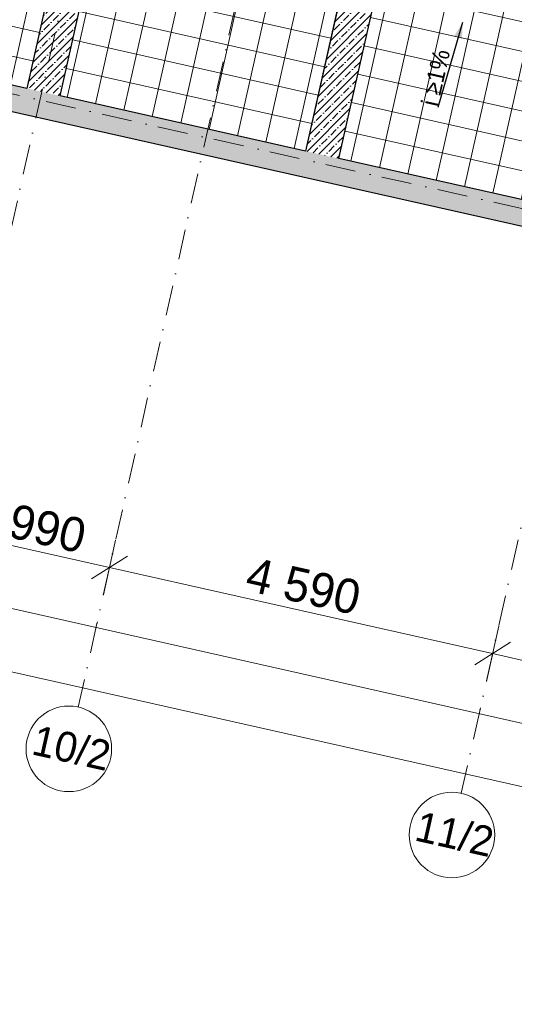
# Model space of a CAD drawing. Header units: millimetres. Extents: x -7218036 to -6934485, y 6013857 to 6210136.
# Tile 180 of 214: x -7156859 to -7151077, y 6119838 to 6131339. Entities that reach past the tile are written whole.
import ezdxf
from ezdxf.enums import TextEntityAlignment as Align

# ---------------------------------------------------------------- set-up
doc = ezdxf.new("R2010")
doc.units = ezdxf.units.MM
doc.header["$MEASUREMENT"] = 0
doc.linetypes.add('Штрихпунктирная', pattern=[670.277762, 352.777767, -176.388884, 0, -141.111112])
for name, color, linetype in [('S - автостоянка.АР', 7, 'Continuous'), ('АР-Стены_внешние_.АР', 7, 'Continuous'), ('АР-Стены_внутренние_пилоны.АР', 7, 'Continuous'), ('АР-Чертеж-Оси_Осевые размеры.АР', 7, 'Continuous')]:
    doc.layers.add(name, color=color, linetype=linetype)
for name, color, linetype, lineweight in [('АР-Лотки_Ном._пера__1', 7, 'Continuous', 0), ('АР-Мокрые зоны.АР_Ном._пера__101', 252, 'Continuous', 0), ('АР-Стены_внешние_.АР_Ном._пера__1', 7, 'Continuous', 30), ('АР-Стены_внутренние_пилоны.АР_Ном._пера__1', 7, 'Continuous', 30), ('АР-Чертеж-Оси_Осевые размеры.АР_Ном._пера__1', 7, 'Continuous', 0), ('АР-Чертеж-Оси_Осевые размеры.АР_Ном._пера__120', 7, 'Continuous', 0)]:
    doc.layers.add(name, color=color, linetype=linetype, lineweight=lineweight)
doc.styles.add('РЎР“Р•РќР•Р\xa0Р\x98Р\xa0_РЎРўР\x98Р›Р¬_1', font='GOTHIC.TTF')
doc.dimstyles.new('СГЕНЕРИР_СТИЛЬ__1', dxfattribs={"dimtxt": 400, "dimasz": 332.5, "dimexe": 0.18, "dimexo": 0.0625, "dimgap": 0, "dimtad": 1, "dimdec": 0, "dimzin": 0, "dimdsep": 46, "dimtxsty": 'РЎР“Р•РќР•Р\xa0Р\x98Р\xa0_РЎРўР\x98Р›Р¬_1', "dimblk": 'ARROWHEAD_6', "dimblk1": 'ARROWHEAD_6', "dimblk2": 'ARROWHEAD_6', "dimcen": 0.09, "dimse1": 1, "dimse2": 1, "dimclrd": 7, "dimclre": 7, "dimclrt": 7, "dimazin": 0, "dimtfac": 1, "dimtdec": 4, "dimtmove": 0, "dimatfit": 3, "dimfxl": 1, "dimtolj": 1, "dimtzin": 0, "dimarcsym": 0})
doc.dimstyles.new('СГЕНЕРИР_СТИЛЬ__17', dxfattribs={"dimtxt": 0.18, "dimasz": 182.4, "dimexe": 0.18, "dimexo": 0.0625, "dimgap": 0, "dimtad": 0, "dimtih": 1, "dimtoh": 1, "dimdec": 4, "dimzin": 0, "dimdsep": 46, "dimcen": 0.09, "dimadec": 0, "dimazin": 0, "dimtfac": 1, "dimtdec": 4, "dimtmove": 0, "dimatfit": 3, "dimldrblk": 'ARROWHEAD_5', "dimfxl": 1, "dimtolj": 1, "dimtzin": 0, "dimarcsym": 0})
doc.dimstyles.new('СГЕНЕРИР_СТИЛЬ__2', dxfattribs={"dimtxt": 400, "dimasz": 332.5, "dimexe": 0.18, "dimexo": 0.0625, "dimgap": 0, "dimtad": 1, "dimdec": 0, "dimzin": 0, "dimdsep": 46, "dimtxsty": 'РЎР“Р•РќР•Р\xa0Р\x98Р\xa0_РЎРўР\x98Р›Р¬_1', "dimblk": 'ARROWHEAD_6', "dimblk1": 'ARROWHEAD_6', "dimblk2": 'ARROWHEAD_6', "dimcen": 0.09, "dimse1": 1, "dimse2": 1, "dimclrd": 7, "dimclre": 7, "dimclrt": 7, "dimazin": 0, "dimtfac": 1, "dimtdec": 4, "dimtmove": 2, "dimatfit": 3, "dimfxl": 1, "dimtolj": 1, "dimtzin": 0, "dimarcsym": 0})
pattern_1 = [(45, (-6566190.34, 6562677.8), (-84.852814, 84.852814), []), (45, (-6566232.77, 6562720.22), (-84.852814, 84.852814), [90, -30, 0, -30])]

# ---------------------------------------------------------------- blocks, each defined once
blk = doc.blocks.new('Стена_21_6', base_point=(-7199941, 6140078))
at = {"layer": 'АР-Стены_внешние_.АР', "linetype": 'Continuous', "lineweight": 0, "true_color": 0x000000}
h = blk.add_hatch(dxfattribs=at)
h.set_pattern_fill('ЖЕЛЕЗОБЕТОН__PROJECT__0006', color=18, style=0, pattern_type=2)
h.set_pattern_definition(pattern_1)
h.paths.add_polyline_path([(-7199403, 6139803), (-7143734, 6127300), (-7143668, 6127593), (-7199536, 6140140)])
at = {"layer": 'АР-Стены_внешние_.АР_Ном._пера__1', "color": 7, "linetype": 'Continuous', "lineweight": 30, "flags": 128}
for points in [[(-7199403, 6139803), (-7143734, 6127300)], [(-7156776, 6130537), (-7160113, 6131286)], [(-7153517, 6129805), (-7156386, 6130449)], [(-7150298, 6129082), (-7153127, 6129717)]]:
    blk.add_lwpolyline(points, dxfattribs=at)
blk = doc.blocks.new('Стандартный Маркер Сетки[19]_6', base_point=(-7146699, 6144554))
at = {"layer": 'АР-Чертеж-Оси_Осевые размеры.АР_Ном._пера__120', "color": 7, "linetype": 'Штрихпунктирная', "lineweight": 0}
for p, q in [((-7146918, 6143578), (-7151477, 6123281)), ((-7151477, 6123281), (-7151696, 6122305))]:
    blk.add_line(p, q, dxfattribs=at)
at = {"layer": 'АР-Чертеж-Оси_Осевые размеры.АР_Ном._пера__120', "color": 7, "linetype": 'Continuous', "lineweight": 0}
blk.add_circle((-7151806, 6121817), 500, dxfattribs=at)
at = {"layer": 'АР-Чертеж-Оси_Осевые размеры.АР_Ном._пера__120', "color": 7, "linetype": 'Штрихпунктирная', "lineweight": 0}
blk.add_point((-7151477, 6123281), dxfattribs=at)
blk.add_point((-7151477, 6123281), dxfattribs=at)
at = {"layer": 'АР-Чертеж-Оси_Осевые размеры.АР_Ном._пера__120', "color": 7, "lineweight": 0, "style": 'РЎР“Р•РќР•Р\xa0Р\x98Р\xa0_РЎРўР\x98Р›Р¬_1'}
blk.add_attdef('AC_MarkerText_1', text='', height=350, rotation=347.3417, dxfattribs=at).set_placement((-7151736, 6121998), align=Align.TOP_CENTER)
blk = doc.blocks.new('Стандартный Маркер Сетки[106]_6', base_point=(-7153141, 6145898))
at = {"layer": 'АР-Чертеж-Оси_Осевые размеры.АР_Ном._пера__120', "color": 7, "linetype": 'Штрихпунктирная', "lineweight": 0}
blk.add_line((-7153360, 6144922), (-7157919, 6124625), dxfattribs=at)
at = {"layer": 'АР-Чертеж-Оси_Осевые размеры.АР_Ном._пера__120', "color": 7, "lineweight": 0, "style": 'РЎР“Р•РќР•Р\xa0Р\x98Р\xa0_РЎРўР\x98Р›Р¬_1'}
blk.add_attdef('AC_MarkerText_1', text='', height=350, rotation=347.3417, dxfattribs=at).set_placement((-7158178, 6123343), align=Align.TOP_CENTER)
blk = doc.blocks.new('Стандартный Маркер Сетки[107]_6', base_point=(-7151178, 6145559))
at = {"layer": 'АР-Чертеж-Оси_Осевые размеры.АР_Ном._пера__120', "color": 7, "linetype": 'Штрихпунктирная', "lineweight": 0}
for p, q in [((-7151397, 6144584), (-7155956, 6124286)), ((-7155956, 6124286), (-7156175, 6123310))]:
    blk.add_line(p, q, dxfattribs=at)
at = {"layer": 'АР-Чертеж-Оси_Осевые размеры.АР_Ном._пера__120', "color": 7, "linetype": 'Continuous', "lineweight": 0}
blk.add_circle((-7156284, 6122822), 500, dxfattribs=at)
at = {"layer": 'АР-Чертеж-Оси_Осевые размеры.АР_Ном._пера__120', "color": 7, "linetype": 'Штрихпунктирная', "lineweight": 0}
blk.add_point((-7155956, 6124286), dxfattribs=at)
blk.add_point((-7155956, 6124286), dxfattribs=at)
at = {"layer": 'АР-Чертеж-Оси_Осевые размеры.АР_Ном._пера__120', "color": 7, "lineweight": 0, "style": 'РЎР“Р•РќР•Р\xa0Р\x98Р\xa0_РЎРўР\x98Р›Р¬_1'}
blk.add_attdef('AC_MarkerText_1', text='', height=350, rotation=347.3417, dxfattribs=at).set_placement((-7156214, 6123003), align=Align.TOP_CENTER)
blk = doc.blocks.new('Стандартный Маркер Сетки[139]_6', base_point=(-7146699, 6144554))
at = {"layer": 'АР-Чертеж-Оси_Осевые размеры.АР_Ном._пера__120', "color": 7, "linetype": 'Штрихпунктирная', "lineweight": 0}
for p, q in [((-7146918, 6143578), (-7151477, 6123281)), ((-7151477, 6123281), (-7151696, 6122305))]:
    blk.add_line(p, q, dxfattribs=at)
at = {"layer": 'АР-Чертеж-Оси_Осевые размеры.АР_Ном._пера__120', "color": 7, "linetype": 'Continuous', "lineweight": 0}
blk.add_circle((-7151806, 6121817), 500, dxfattribs=at)
at = {"layer": 'АР-Чертеж-Оси_Осевые размеры.АР_Ном._пера__120', "color": 7, "linetype": 'Штрихпунктирная', "lineweight": 0}
blk.add_point((-7151477, 6123281), dxfattribs=at)
blk.add_point((-7151477, 6123281), dxfattribs=at)
at = {"layer": 'АР-Чертеж-Оси_Осевые размеры.АР_Ном._пера__120', "color": 7, "lineweight": 0, "style": 'РЎР“Р•РќР•Р\xa0Р\x98Р\xa0_РЎРўР\x98Р›Р¬_1'}
blk.add_attdef('AC_MarkerText_1', text='', height=350, rotation=347.3417, dxfattribs=at).set_placement((-7151736, 6121998), align=Align.TOP_CENTER)
blk = doc.blocks.new('Стандартный Маркер Сетки[157]_6', base_point=(-7153141, 6145898))
at = {"layer": 'АР-Чертеж-Оси_Осевые размеры.АР_Ном._пера__120', "color": 7, "linetype": 'Штрихпунктирная', "lineweight": 0}
blk.add_line((-7153360, 6144922), (-7157919, 6124625), dxfattribs=at)
at = {"layer": 'АР-Чертеж-Оси_Осевые размеры.АР_Ном._пера__120', "color": 7, "lineweight": 0, "style": 'РЎР“Р•РќР•Р\xa0Р\x98Р\xa0_РЎРўР\x98Р›Р¬_1'}
blk.add_attdef('AC_MarkerText_1', text='', height=350, rotation=347.3417, dxfattribs=at).set_placement((-7158178, 6123343), align=Align.TOP_CENTER)
blk = doc.blocks.new('Стандартный Маркер Сетки[158]_6', base_point=(-7151178, 6145559))
at = {"layer": 'АР-Чертеж-Оси_Осевые размеры.АР_Ном._пера__120', "color": 7, "linetype": 'Штрихпунктирная', "lineweight": 0}
for p, q in [((-7151397, 6144584), (-7155956, 6124286)), ((-7155956, 6124286), (-7156175, 6123310))]:
    blk.add_line(p, q, dxfattribs=at)
at = {"layer": 'АР-Чертеж-Оси_Осевые размеры.АР_Ном._пера__120', "color": 7, "linetype": 'Continuous', "lineweight": 0}
blk.add_circle((-7156284, 6122822), 500, dxfattribs=at)
at = {"layer": 'АР-Чертеж-Оси_Осевые размеры.АР_Ном._пера__120', "color": 7, "linetype": 'Штрихпунктирная', "lineweight": 0}
blk.add_point((-7155956, 6124286), dxfattribs=at)
blk.add_point((-7155956, 6124286), dxfattribs=at)
at = {"layer": 'АР-Чертеж-Оси_Осевые размеры.АР_Ном._пера__120', "color": 7, "lineweight": 0, "style": 'РЎР“Р•РќР•Р\xa0Р\x98Р\xa0_РЎРўР\x98Р›Р¬_1'}
blk.add_attdef('AC_MarkerText_1', text='', height=350, rotation=347.3417, dxfattribs=at).set_placement((-7156214, 6123003), align=Align.TOP_CENTER)
blk = doc.blocks.new('*D714', base_point=(-6566190, 6562678))
at = {"layer": 'АР-Чертеж-Оси_Осевые размеры.АР_Ном._пера__1', "color": 7, "linetype": 'Continuous', "lineweight": 0, "transparency": 16777216}
for p, q in [((-7157822, 6125057), (-7157678, 6125697)), ((-7157541, 6125509), (-7157959, 6125245)), ((-7157750, 6125377), (-7155808, 6124941)), ((-7155880, 6124621), (-7155737, 6125261)), ((-7155599, 6125073), (-7156018, 6124809)), ((-7155808, 6124941), (-7151330, 6123935))]:
    blk.add_line(p, q, dxfattribs=at)
at = {"layer": 'АР-Чертеж-Оси_Осевые размеры.АР_Ном._пера__1', "color": 7, "lineweight": 0, "transparency": 16777216, "insert": (-7157449, 6125392), "char_height": 400, "attachment_point": 7, "rotation": 347.3417, "style": 'РЎР“Р•РќР•Р\xa0Р\x98Р\xa0_РЎРўР\x98Р›Р¬_1'}
blk.add_mtext('\\A1;{\\pql;\\fCentury Gothic|b0|i0|c204|p0;\\W1.000000;1\xa0990}', dxfattribs=at)
blk = doc.blocks.new('ARROWHEAD_6')
at = {"color": 0, "linetype": 'Continuous', "lineweight": 0}
for p, q in [((-0.5, -0.5), (0.5, 0.5)), ((0, 0), (-1, 0))]:
    blk.add_line(p, q, dxfattribs=at)
blk = doc.blocks.new('*D715', base_point=(-6566190, 6562678))
at = {"layer": 'АР-Чертеж-Оси_Осевые размеры.АР_Ном._пера__1', "color": 7, "linetype": 'Continuous', "lineweight": 0, "transparency": 16777216}
for p, q in [((-7155880, 6124621), (-7155737, 6125261)), ((-7155599, 6125073), (-7156018, 6124809)), ((-7155808, 6124941), (-7151330, 6123935)), ((-7151402, 6123615), (-7151258, 6124255)), ((-7151121, 6124068), (-7151539, 6123803)), ((-7151330, 6123935), (-7147144, 6122995))]:
    blk.add_line(p, q, dxfattribs=at)
at = {"layer": 'АР-Чертеж-Оси_Осевые размеры.АР_Ном._пера__1', "color": 7, "lineweight": 0, "transparency": 16777216, "insert": (-7154239, 6124671), "char_height": 400, "attachment_point": 7, "rotation": 347.3417, "style": 'РЎР“Р•РќР•Р\xa0Р\x98Р\xa0_РЎРўР\x98Р›Р¬_1'}
blk.add_mtext('\\A1;{\\pql;\\fCentury Gothic|b0|i0|c204|p0;\\W1.000000;4\xa0590}', dxfattribs=at)
blk = doc.blocks.new('*D716', base_point=(-6566190, 6562678))
at = {"layer": 'АР-Чертеж-Оси_Осевые размеры.АР_Ном._пера__1', "color": 7, "linetype": 'Continuous', "lineweight": 0, "transparency": 16777216}
for p, q in [((-7151402, 6123615), (-7151258, 6124255)), ((-7151121, 6124068), (-7151539, 6123803)), ((-7151330, 6123935), (-7147144, 6122995)), ((-7147216, 6122675), (-7147072, 6123315)), ((-7146935, 6123127), (-7147353, 6122863)), ((-7147144, 6122995), (-7146071, 6122754))]:
    blk.add_line(p, q, dxfattribs=at)
at = {"layer": 'АР-Чертеж-Оси_Осевые размеры.АР_Ном._пера__1', "color": 7, "lineweight": 0, "transparency": 16777216, "char_height": 400, "attachment_point": 7, "rotation": 347.3417, "style": 'РЎР“Р•РќР•Р\xa0Р\x98Р\xa0_РЎРўР\x98Р›Р¬_1'}
for s, insert in [('\\A1;{\\pql;\\fCentury Gothic|b0|i0|c204|p0;\\W1.000000;4\xa0290}', (-7149892, 6123766)), ('\\A1;{\\pql;\\fCentury Gothic|b0|i0|c204|p0;\\W1.000000;1\xa0100}', (-7147155, 6123653))]:
    blk.add_mtext(s, dxfattribs=dict(at, insert=insert))
blk = doc.blocks.new('*D760', base_point=(-6566190, 6562678))
at = {"layer": 'АР-Чертеж-Оси_Осевые размеры.АР_Ном._пера__1', "color": 7, "linetype": 'Continuous', "lineweight": 0, "transparency": 16777216}
for p, q in [((-7211913, 6136803), (-7187101, 6131230)), ((-7187173, 6130910), (-7187029, 6131550)), ((-7186892, 6131363), (-7187310, 6131098)), ((-7187101, 6131230), (-7142677, 6121253)), ((-7142749, 6120933), (-7142606, 6121573)), ((-7142887, 6121121), (-7142468, 6121385)), ((-7142677, 6121253), (-7142421, 6121196))]:
    blk.add_line(p, q, dxfattribs=at)
at = {"layer": 'АР-Чертеж-Оси_Осевые размеры.АР_Ном._пера__1', "color": 7, "lineweight": 0, "transparency": 16777216, "insert": (-7164417, 6126218), "char_height": 400, "attachment_point": 7, "rotation": 347.3417, "style": 'РЎР“Р•РќР•Р\xa0Р\x98Р\xa0_РЎРўР\x98Р›Р¬_1'}
blk.add_mtext('\\A1;{\\pql;\\fCentury Gothic|b0|i0|c204|p0;\\W1.000000;45\xa0530}', dxfattribs=at)
blk = doc.blocks.new('*D1153', base_point=(-6566190, 6562678))
at = {"layer": 'АР-Чертеж-Оси_Осевые размеры.АР_Ном._пера__1', "color": 7, "linetype": 'Continuous', "lineweight": 0, "transparency": 16777216}
for p, q in [((-7212143, 6135780), (-7211999, 6136420)), ((-7211862, 6136232), (-7212280, 6135967)), ((-7212327, 6136157), (-7212071, 6136100)), ((-7212071, 6136100), (-7142835, 6120550)), ((-7142907, 6120230), (-7142763, 6120870)), ((-7143044, 6120417), (-7142626, 6120682)), ((-7142835, 6120550), (-7142579, 6120492))]:
    blk.add_line(p, q, dxfattribs=at)
at = {"layer": 'АР-Чертеж-Оси_Осевые размеры.АР_Ном._пера__1', "color": 7, "lineweight": 0, "transparency": 16777216, "insert": (-7164561, 6125511), "char_height": 400, "attachment_point": 7, "rotation": 347.3417, "style": 'РЎР“Р•РќР•Р\xa0Р\x98Р\xa0_РЎРўР\x98Р›Р¬_1'}
blk.add_mtext('\\A1;{\\pql;\\fCentury Gothic|b0|i0|c204|p0;\\W1.000000;70\xa0960}', dxfattribs=at)
blk = doc.blocks.new('ARROWHEAD_5')
at = {"linetype": 'Continuous', "lineweight": 0}
blk.add_hatch(color=0, dxfattribs=at).paths.add_polyline_path([(-1, 0.2679), (0, 0), (-1, -0.2679)])
at = {"color": 0, "linetype": 'Continuous', "lineweight": 0}
blk.add_line((0, 0), (-1, 0), dxfattribs=at)
blk = doc.blocks.new('Стена_308_6', base_point=(-7156614, 6130346))
at = {"layer": 'АР-Стены_внутренние_пилоны.АР', "linetype": 'Continuous', "lineweight": 0, "true_color": 0x000000}
h = blk.add_hatch(dxfattribs=at)
h.set_pattern_fill('ЖЕЛЕЗОБЕТОН__PROJECT__0006', color=18, style=0, pattern_type=2)
h.set_pattern_definition(pattern_1)
h.paths.add_polyline_path([(-7156386, 6130449), (-7156156, 6131473), (-7156546, 6131561), (-7156776, 6130537)])
at = {"layer": 'АР-Стены_внутренние_пилоны.АР_Ном._пера__1', "color": 7, "linetype": 'Continuous', "lineweight": 30, "flags": 128}
for points in [[(-7156546, 6131561), (-7156776, 6130537)], [(-7156156, 6131473), (-7156546, 6131561)], [(-7156386, 6130449), (-7156156, 6131473)]]:
    blk.add_lwpolyline(points, dxfattribs=at)
blk = doc.blocks.new('Стена_309_6', base_point=(-7153355, 6129614))
at = {"layer": 'АР-Стены_внутренние_пилоны.АР', "linetype": 'Continuous', "lineweight": 0, "true_color": 0x000000}
h = blk.add_hatch(dxfattribs=at)
h.set_pattern_fill('ЖЕЛЕЗОБЕТОН__PROJECT__0006', color=18, style=0, pattern_type=2)
h.set_pattern_definition(pattern_1)
h.paths.add_polyline_path([(-7153127, 6129717), (-7152502, 6132499), (-7152892, 6132586), (-7153517, 6129805)])
at = {"layer": 'АР-Стены_внутренние_пилоны.АР_Ном._пера__1', "color": 7, "linetype": 'Continuous', "lineweight": 30, "flags": 128}
for points in [[(-7152892, 6132586), (-7153517, 6129805)], [(-7152502, 6132499), (-7152892, 6132586)], [(-7153127, 6129717), (-7152502, 6132499)]]:
    blk.add_lwpolyline(points, dxfattribs=at)
blk = doc.blocks.new('Стандартный Маркер Сетки[175]_6', base_point=(-7217048, 6143970))
at = {"layer": 'АР-Чертеж-Оси_Осевые размеры.АР_Ном._пера__120', "color": 7, "linetype": 'Штрихпунктирная', "lineweight": 0}
blk.add_line((-7216072, 6143751), (-7137131, 6126021), dxfattribs=at)
at = {"layer": 'АР-Чертеж-Оси_Осевые размеры.АР_Ном._пера__120', "color": 7, "lineweight": 0, "style": 'РЎР“Р•РќР•Р\xa0Р\x98Р\xa0_РЎРўР\x98Р›Р¬_1'}
for tag, p in [('AC_MarkerText_1_0', (-7217466, 6144261)), ('AC_MarkerText_1_1', (-7135598, 6125874))]:
    blk.add_attdef(tag, text='', height=350, rotation=347.3417, dxfattribs=at).set_placement(p, align=Align.TOP_CENTER)
blk = doc.blocks.new('Стандартный Маркер Сетки[211]_6', base_point=(-7217048, 6143970))
at = {"layer": 'АР-Чертеж-Оси_Осевые размеры.АР_Ном._пера__120', "color": 7, "linetype": 'Штрихпунктирная', "lineweight": 0}
blk.add_line((-7216072, 6143751), (-7137131, 6126021), dxfattribs=at)
at = {"layer": 'АР-Чертеж-Оси_Осевые размеры.АР_Ном._пера__120', "color": 7, "lineweight": 0, "style": 'РЎР“Р•РќР•Р\xa0Р\x98Р\xa0_РЎРўР\x98Р›Р¬_1'}
for tag, p in [('AC_MarkerText_1_0', (-7217466, 6144261)), ('AC_MarkerText_1_1', (-7135598, 6125874))]:
    blk.add_attdef(tag, text='', height=350, rotation=347.3417, dxfattribs=at).set_placement(p, align=Align.TOP_CENTER)
blk = doc.blocks.new('Стандартный Маркер Сетки[225]_6', base_point=(-7217048, 6143970))
at = {"layer": 'АР-Чертеж-Оси_Осевые размеры.АР_Ном._пера__120', "color": 7, "linetype": 'Штрихпунктирная', "lineweight": 0}
blk.add_line((-7216072, 6143751), (-7137131, 6126021), dxfattribs=at)
at = {"layer": 'АР-Чертеж-Оси_Осевые размеры.АР_Ном._пера__120', "color": 7, "lineweight": 0, "style": 'РЎР“Р•РќР•Р\xa0Р\x98Р\xa0_РЎРўР\x98Р›Р¬_1'}
for tag, p in [('AC_MarkerText_1_0', (-7217466, 6144261)), ('AC_MarkerText_1_1', (-7135598, 6125874))]:
    blk.add_attdef(tag, text='', height=350, rotation=347.3417, dxfattribs=at).set_placement(p, align=Align.TOP_CENTER)
blk = doc.blocks.new('Стандартный Маркер Сетки[237]_6', base_point=(-7217048, 6143970))
at = {"layer": 'АР-Чертеж-Оси_Осевые размеры.АР_Ном._пера__120', "color": 7, "linetype": 'Штрихпунктирная', "lineweight": 0}
blk.add_line((-7216072, 6143751), (-7137131, 6126021), dxfattribs=at)
at = {"layer": 'АР-Чертеж-Оси_Осевые размеры.АР_Ном._пера__120', "color": 7, "lineweight": 0, "style": 'РЎР“Р•РќР•Р\xa0Р\x98Р\xa0_РЎРўР\x98Р›Р¬_1'}
for tag, p in [('AC_MarkerText_1_0', (-7217466, 6144261)), ('AC_MarkerText_1_1', (-7135598, 6125874))]:
    blk.add_attdef(tag, text='', height=350, rotation=347.3417, dxfattribs=at).set_placement(p, align=Align.TOP_CENTER)

msp = doc.modelspace()

# ---------------------------------------------------------------- hatches: boundary and pattern name
at = {"layer": 'АР-Мокрые зоны.АР_Ном._пера__101', "linetype": 'Continuous', "lineweight": 0}
h = msp.add_hatch(dxfattribs=at)
h.set_pattern_fill('RIGID_INSULATION_0006', color=252, style=0, pattern_type=2)
h.set_pattern_definition([(347.3417, (-7149705.05, 6130331.8), (74.506, 331.736), []), (77.3417, (-7149705.05, 6130331.8), (-331.736, 74.506), [])])
h.paths.add_polyline_path([(-7160201.8, 6138874.7), (-7157352.8, 6138234.9), (-7157692.4, 6136722.5), (-7156433.8, 6136439.9), (-7156105.2, 6137903.1), (-7153968.3, 6137423.6), (-7154286.1, 6136008.9), (-7154042.1, 6135954.1), (-7153829.6, 6136900.4), (-7151087.9, 6136284.7), (-7150971.8, 6136801.8), (-7148991.6, 6136357.1), (-7149002.5, 6136308.3), (-7146660.4, 6135782.3), (-7144844.9, 6143865.9), (-7142961.8, 6143443), (-7142903.8, 6143701.1), (-7138181.6, 6142640.5), (-7140459.4, 6132498.6), (-7141835.9, 6132807.7), (-7142972.8, 6127743.9), (-7143602.1, 6127885), (-7143667.9, 6127592.6), (-7145887.5, 6128091.4), (-7145821.8, 6128383.8), (-7146212.1, 6128471.4), (-7146277.8, 6128178.7), (-7149907.4, 6128993.9), (-7149677.3, 6130018.2), (-7150067.6, 6130105.9), (-7150297.7, 6129081.6), (-7153126.6, 6129716.9), (-7152502, 6132498.8), (-7152892.3, 6132586.4), (-7153516.9, 6129804.6), (-7156385.6, 6130448.9), (-7156155.6, 6131473.2), (-7156545.8, 6131560.8), (-7156775.9, 6130536.6), (-7160112.8, 6131286), (-7159740.3, 6132944.4), (-7160130.6, 6133032), (-7160262.1, 6132446.3), (-7161579.4, 6132742.2)])
h.paths.add_polyline_path([(-7159598.1, 6135403), (-7159207.8, 6135315.3), (-7159207.8, 6135315.3), (-7158779.5, 6137222.9), (-7159169.7, 6137310.6)], flags=0)
h.paths.add_polyline_path([(-7145061.9, 6133224.8), (-7146837.9, 6133623.7), (-7146750.2, 6134014), (-7144974.3, 6133615.1)], flags=0)
h.paths.add_polyline_path([(-7142210.5, 6140855.5), (-7141771.3, 6142806.7), (-7141381.1, 6142718.9), (-7141820.3, 6140767.7)], flags=0)

# ---------------------------------------------------------------- linework, layer by layer
at = {"layer": 'S - автостоянка.АР', "color": 254, "linetype": 'Continuous', "lineweight": 0, "true_color": 0xd1c7d6, "flags": 128}
for points in [[(-7159740.3, 6132944.4), (-7160112.8, 6131286), (-7156775.9, 6130536.6), (-7156545.8, 6131560.8)], [(-7156155.6, 6131473.2), (-7156385.6, 6130448.9), (-7153517, 6129804.7), (-7152892.3, 6132586.4)], [(-7152502, 6132498.8), (-7153126.8, 6129717), (-7150297.7, 6129081.5), (-7150067.6, 6130105.9), (-7149677.3, 6130018.2), (-7149907.4, 6128994), (-7146277.8, 6128178.7), (-7146212.1, 6128471.4), (-7145821.8, 6128383.7), (-7145887.5, 6128091.1), (-7143667.8, 6127592.6), (-7143602.1, 6127885.2), (-7142972.8, 6127743.8), (-7141901.6, 6132515.1)]]:
    msp.add_lwpolyline(points, dxfattribs=at)
at = {"layer": 'АР-Мокрые зоны.АР_Ном._пера__101', "color": 252, "linetype": 'Continuous', "lineweight": 0, "flags": 128}
for points in [[(-7156545.8, 6131560.8), (-7156775.9, 6130536.6), (-7160112.8, 6131286), (-7159740.3, 6132944.4)], [(-7141835.9, 6132807.7), (-7142972.8, 6127743.9), (-7143602.1, 6127885), (-7143667.9, 6127592.6), (-7145887.5, 6128091.4), (-7145821.8, 6128383.8), (-7146212.1, 6128471.4), (-7146277.8, 6128178.7), (-7149907.4, 6128993.9), (-7149677.3, 6130018.2), (-7150067.6, 6130105.9), (-7150297.7, 6129081.6), (-7153126.6, 6129716.9), (-7152502, 6132498.8)], [(-7152892.3, 6132586.4), (-7153516.9, 6129804.6), (-7156385.6, 6130448.9), (-7156155.6, 6131473.2)]]:
    msp.add_lwpolyline(points, dxfattribs=at)

# ---------------------------------------------------------------- block references
at = {"layer": 'АР-Стены_внешние_.АР', "color": 7, "lineweight": 0}
msp.add_blockref('Стена_21_6', (-7199941.5, 6140077.6), dxfattribs=at)
at = {"layer": 'АР-Стены_внутренние_пилоны.АР', "color": 7, "lineweight": 0}
for name, p in [('Стена_309_6', (-7153354.8, 6129614.4)), ('Стена_308_6', (-7156613.6, 6130346.4))]:
    msp.add_blockref(name, p, dxfattribs=at)
at = {"layer": 'АР-Чертеж-Оси_Осевые размеры.АР', "color": 8, "linetype": 'Continuous', "lineweight": 15}
for name, p in [('Стандартный Маркер Сетки[106]_6', (-7153141.2, 6145897.9)), ('Стандартный Маркер Сетки[157]_6', (-7153141.2, 6145897.9)), ('Стандартный Маркер Сетки[175]_6', (-7217047.9, 6143970.3)), ('Стандартный Маркер Сетки[211]_6', (-7217047.9, 6143970.3)), ('Стандартный Маркер Сетки[225]_6', (-7217047.9, 6143970.3)), ('Стандартный Маркер Сетки[237]_6', (-7217047.9, 6143970.3))]:
    msp.add_blockref(name, p, dxfattribs=at)
for name, p, values in [('Стандартный Маркер Сетки[107]_6', (-7151177.7, 6145559.4), {'AC_MarkerText_1': '10/2'}), ('Стандартный Маркер Сетки[158]_6', (-7151177.7, 6145559.4), {'AC_MarkerText_1': '10/2'}), ('Стандартный Маркер Сетки[19]_6', (-7146699.2, 6144553.5), {'AC_MarkerText_1': '11/2'}), ('Стандартный Маркер Сетки[139]_6', (-7146699.2, 6144553.5), {'AC_MarkerText_1': '11/2'})]:
    msp.add_blockref(name, p, dxfattribs=at).add_auto_attribs(values)

# ---------------------------------------------------------------- texts
at = {"layer": 'АР-Лотки_Ном._пера__1', "color": 7, "linetype": 'Continuous', "lineweight": 0, "insert": (-7151970.2, 6130314.6), "char_height": 200, "attachment_point": 7, "rotation": 77.34172, "style": 'РЎР“Р•РќР•Р\xa0Р\x98Р\xa0_РЎРўР\x98Р›Р¬_1'}
msp.add_mtext('\\A1;{\\pql;\\fCentury Gothic|b0|i0|c204|p0;\\W1.000000;i ≥1%}', dxfattribs=at)

# ---------------------------------------------------------------- dimensions: what is measured, and where the dimension line sits
at = {"layer": 'АР-Чертеж-Оси_Осевые размеры.АР', "color": 7, "linetype": 'Continuous', "lineweight": 0}
for base, p1, p2, dimstyle, picture, middle in [((-7142677.4, 6121253.1), (-7187422.5, 6129798.4), (-7142995.2, 6119838.3), 'СГЕНЕРИР_СТИЛЬ__2', '*D760', (-7163555.6, 6126229.2)), ((-7142835.4, 6120549.8), (-7212339.1, 6134904.9), (-7142995.2, 6119838.3), 'СГЕНЕРИР_СТИЛЬ__2', '*D1153', (-7163699.6, 6125522.8)), ((-7155808.4, 6124941), (-7158138.1, 6123649.3), (-7156174.7, 6123310.1), 'СГЕНЕРИР_СТИЛЬ__1', '*D714', (-7156736.2, 6125436.3)), ((-7151330, 6123935.2), (-7156174.7, 6123310.1), (-7151696.1, 6122305), 'СГЕНЕРИР_СТИЛЬ__1', '*D715', (-7153526.1, 6124715.4)), ((-7147144.3, 6122995.1), (-7151696.1, 6122305), (-7147294.9, 6122324.5), 'СГЕНЕРИР_СТИЛЬ__2', '*D716', (-7149178.7, 6123810.7))]:
    dim = msp.add_linear_dim(base=base, p1=p1, p2=p2, angle=347.34172, dimstyle=dimstyle, dxfattribs=at)
    dim.commit()
    dim.dimension.update_dxf_attribs({"geometry": picture, "text_midpoint": middle, "dimtype": 160, "text_rotation": 347.34172})

# ---------------------------------------------------------------- leaders
at = {"layer": 'АР-Лотки_Ном._пера__1', "color": 7, "linetype": 'Continuous', "lineweight": 0, "annotation_type": 0, "has_hookline": 1, "hookline_direction": 1, "text_width": 637.4, "horizontal_direction": (0.219136, 0.975694, 0)}
msp.add_leader([(-7151683.6, 6131305.3), (-7151970.2, 6130314.6)], dimstyle='СГЕНЕРИР_СТИЛЬ__17', dxfattribs=at)

doc.saveas('drawing.dxf')
